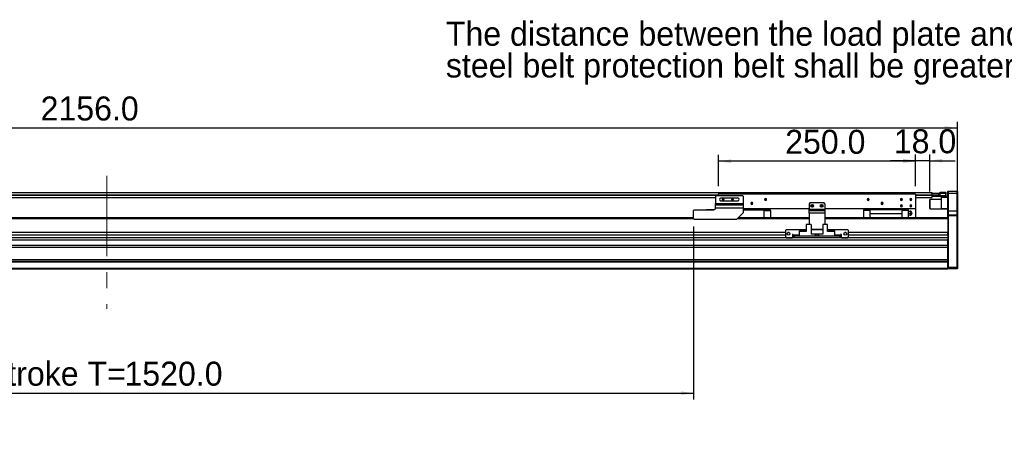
# Model space of a CAD drawing. Header units: millimetres. Extents: x 40 to 3320, y 40 to 2336.
# Tile 5 of 8: x 1166 to 2413, y 865 to 1389. Entities that reach past the tile are written whole.
import ezdxf

# ---------------------------------------------------------------- set-up
doc = ezdxf.new("R2010")
doc.units = ezdxf.units.MM
doc.header["$LTSCALE"] = 8
doc.linetypes.add('CENTERX2', pattern=[20.32, 12.7, -2.54, 2.54, -2.54])
doc.layers.add('DIMNS', color=7, linetype='Continuous')
doc.styles.add('SLDTEXTSTYLE8', font='txt')
doc.dimstyles.new('SLDDIMSTYLE0', dxfattribs={"dimtxt": 30.4, "dimasz": 16, "dimexe": 0, "dimexo": 0.0625, "dimgap": 7.6, "dimtad": 2, "dimdec": 1, "dimrnd": 1e-09, "dimzin": 4, "dimdsep": 46, "dimtxsty": 'SLDTEXTSTYLE8', "dimsah": 1, "dimcen": 0.09, "dimadec": 0, "dimazin": 1, "dimtfac": 1, "dimtdec": 1, "dimtofl": 0, "dimtmove": 0, "dimatfit": 3, "dimfxl": 0, "dimfrac": 2, "dimtolj": 1, "dimtzin": 12, "dimarcsym": 0})
doc.dimstyles.new('SLDDIMSTYLE1', dxfattribs={"dimtxt": 30.4, "dimasz": 16, "dimexe": 0, "dimexo": 0.0625, "dimgap": 7.6, "dimtad": 2, "dimdec": 1, "dimrnd": 1e-09, "dimzin": 4, "dimdsep": 46, "dimtxsty": 'SLDTEXTSTYLE8', "dimsah": 1, "dimcen": 0.09, "dimadec": 0, "dimazin": 1, "dimtfac": 1, "dimtdec": 1, "dimtmove": 0, "dimatfit": 0, "dimfxl": 0, "dimfrac": 2, "dimtolj": 1, "dimtzin": 12, "dimarcsym": 0})

# ---------------------------------------------------------------- blocks, each defined once
blk = doc.blocks.new('_D')
at = {"layer": 'DIMNS'}
for p, q in [((198, 1150.7), (198, 1260)), ((198, 1252), (2354, 1252)), ((2354, 1150.7), (2354, 1260))]:
    blk.add_line(p, q, dxfattribs=at)
for points in [[(198, 1252), (214, 1249.6), (214, 1254.4)], [(2354, 1252), (2338, 1254.4), (2338, 1249.6)]]:
    blk.add_solid(points, dxfattribs=at)
at = {"layer": 'DIMNS', "insert": (1192, 1291.9), "char_height": 30.4, "attachment_point": 1, "style": 'SLDTEXTSTYLE8'}
blk.add_mtext('2156.0', dxfattribs=at)
blk = doc.blocks.new('_D_3')
at = {"layer": 'DIMNS'}
for p, q in [((499.5, 1130.9), (499.5, 908.1)), ((2019.5, 1127.4), (2019.5, 908.1)), ((499.5, 916.1), (2019.5, 916.1))]:
    blk.add_line(p, q, dxfattribs=at)
for points in [[(499.5, 916.1), (515.5, 913.7), (515.5, 918.5)], [(2019.5, 916.1), (2003.5, 918.5), (2003.5, 913.7)]]:
    blk.add_solid(points, dxfattribs=at)
at = {"layer": 'DIMNS', "char_height": 30.4, "attachment_point": 1, "style": 'SLDTEXTSTYLE8'}
for s, insert in [('Stroke T=', (1122.7, 956)), ('1520.0', (1298.3, 956))]:
    blk.add_mtext(s, dxfattribs=dict(at, insert=insert))
blk = doc.blocks.new('_D_4')
at = {"layer": 'DIMNS'}
for p, q in [((2051, 1178.2), (2051, 1217.9)), ((2301, 1178.2), (2301, 1217.9)), ((2301, 1209.9), (2051, 1209.9))]:
    blk.add_line(p, q, dxfattribs=at)
for points in [[(2051, 1209.9), (2067, 1207.5), (2067, 1212.3)], [(2301, 1209.9), (2285, 1212.3), (2285, 1207.5)]]:
    blk.add_solid(points, dxfattribs=at)
at = {"layer": 'DIMNS', "insert": (2135.7, 1249.7), "char_height": 30.4, "attachment_point": 1, "style": 'SLDTEXTSTYLE8'}
blk.add_mtext('250.0', dxfattribs=at)
blk = doc.blocks.new('_D_5')
at = {"layer": 'DIMNS'}
for p, q in [((2301, 1210.6), (2269, 1210.6)), ((2301, 1178.2), (2301, 1218.6)), ((2319, 1210.6), (2301, 1210.6)), ((2319, 1171.4), (2319, 1218.6)), ((2319, 1210.6), (2351, 1210.6))]:
    blk.add_line(p, q, dxfattribs=at)
for points in [[(2301, 1210.6), (2285, 1213), (2285, 1208.2)], [(2319, 1210.6), (2335, 1208.2), (2335, 1213)]]:
    blk.add_solid(points, dxfattribs=at)
at = {"layer": 'DIMNS', "insert": (2273.4, 1250.4), "char_height": 30.4, "attachment_point": 1, "style": 'SLDTEXTSTYLE8'}
blk.add_mtext('18.0', dxfattribs=at)
blk = doc.blocks.new('SW_NOTE_5')
at = {"layer": 'DIMNS', "color": 0, "char_height": 30.4, "attachment_point": 1, "style": 'SLDTEXTSTYLE8'}
for s, insert in [('The distance between the load plate and the ', (-929.6, 55.4)), ('steel belt protection belt shall be greater than 4mm', (-929.6, 15.2))]:
    blk.add_mtext(s, dxfattribs=dict(at, insert=insert))

msp = doc.modelspace()

# ---------------------------------------------------------------- linework, layer by layer
at = {"color": 7, "linetype": 'Continuous', "lineweight": 25}
for p, q in [((230.95, 1170.39), (2321.95, 1170.39)), ((506.45, 1163.89), (2047.45, 1163.89)), ((2048.45, 1166.54), (2047.45, 1165.54)), ((2047.45, 1165.54), (2047.45, 1156.54)), ((2048.45, 1166.54), (2081.45, 1166.54)), ((2300.95, 1168.04), (2050.95, 1168.04)), ((2050.95, 1168.04), (2050.95, 1166.54)), ((2075.95, 1163.14), (2053.95, 1163.14)), ((2056.95, 1161.54), (2055.7, 1161.54)), ((2056.95, 1161.54), (2058.2, 1161.54)), ((2068.95, 1161.54), (2067.7, 1161.54)), ((2068.95, 1161.54), (2070.2, 1161.54)), ((2082.45, 1165.54), (2081.45, 1166.54)), ((2082.45, 1165.54), (2082.45, 1156.54)), ((2110.95, 1161.54), (2109.7, 1161.54)), ((2110.95, 1161.54), (2112.2, 1161.54)), ((2240.95, 1161.54), (2239.7, 1161.54)), ((2240.95, 1161.54), (2242.2, 1161.54)), ((2282.95, 1161.54), (2281.7, 1161.54)), ((2282.95, 1161.54), (2284.2, 1161.54)), ((2294.95, 1161.54), (2293.7, 1161.54)), ((2294.95, 1161.54), (2296.2, 1161.54)), ((2300.95, 1168.04), (2300.95, 1149.54)), ((2300.95, 1163.89), (2321.95, 1163.89)), ((2319.25, 1161.54), (2318.95, 1161.24)), ((2318.95, 1157.75), (2318.95, 1161.24)), ((2333.95, 1161.54), (2319.25, 1161.54)), ((2319.25, 1161.54), (2319.25, 1157.86)), ((2320.95, 1169.05), (2320.95, 1169.24)), ((2320.95, 1169.24), (2321.45, 1169.24)), ((2321.45, 1169.24), (2321.45, 1167.24)), ((2321.45, 1169.24), (2330.45, 1169.24)), ((2321.45, 1167.24), (2330.45, 1167.24)), ((2321.75, 1166.74), (2321.75, 1166.75)), ((2321.75, 1166.74), (2321.75, 1166.54)), ((2331.95, 1166.74), (2321.75, 1166.74)), ((2321.75, 1166.74), (2321.75, 1166.74)), ((2321.75, 1166.54), (2321.75, 1165.75)), ((2321.75, 1166.54), (2339.15, 1166.54)), ((2321.95, 1169.24), (2321.95, 1170.39)), ((2321.95, 1166.89), (2321.95, 1167.39)), ((2321.95, 1167.04), (2331.95, 1167.04)), ((2321.95, 1163.89), (2321.95, 1166.89)), ((2339.15, 1165.04), (2321.95, 1165.04)), ((2330.45, 1167.24), (2330.45, 1169.24)), ((2330.45, 1169.24), (2330.95, 1169.24)), ((2330.95, 1167.24), (2330.45, 1167.24)), ((2330.95, 1169.24), (2330.95, 1167.24)), ((2330.95, 1167.24), (2331.45, 1167.24)), ((2331.45, 1167.04), (2331.45, 1167.24)), ((2331.95, 1170.54), (2339.15, 1170.54)), ((2331.95, 1169.04), (2331.95, 1170.54)), ((2331.95, 1166.74), (2331.95, 1169.04)), ((2339.15, 1169.04), (2331.95, 1169.04)), ((2333.95, 1164.04), (2333.95, 1165.04)), ((2341.95, 1164.04), (2333.95, 1164.04)), ((2333.95, 1150.04), (2333.95, 1164.04)), ((2339.15, 1169.04), (2339.15, 1170.54)), ((2339.45, 1170.24), (2339.15, 1170.54)), ((2339.15, 1166.54), (2339.15, 1169.04)), ((2339.45, 1169.04), (2339.15, 1169.04)), ((2339.15, 1165.04), (2339.15, 1166.54)), ((2339.15, 1166.54), (2339.45, 1166.54)), ((2339.15, 1165.04), (2339.45, 1165.34)), ((2339.15, 1165.04), (2341.95, 1165.04)), ((2339.45, 1170.24), (2339.45, 1169.04)), ((2339.45, 1169.04), (2339.45, 1166.54)), ((2339.45, 1166.54), (2339.45, 1165.34)), ((2342.25, 1172.04), (2341.95, 1171.74)), ((2341.95, 1169.04), (2341.95, 1171.74)), ((2342.25, 1169.04), (2341.95, 1169.04)), ((2341.95, 1147.04), (2341.95, 1169.04)), ((2342.25, 1172.04), (2342.25, 1169.04)), ((2342.25, 1172.04), (2353.65, 1172.04)), ((2342.25, 1169.04), (2342.25, 1147.04)), ((2353.65, 1169.04), (2342.25, 1169.04)), ((2353.65, 1169.04), (2353.65, 1172.04)), ((2353.65, 1172.04), (2353.95, 1171.74)), ((2353.65, 1147.04), (2353.65, 1169.04)), ((2353.65, 1169.04), (2353.95, 1169.04)), ((2353.95, 1171.74), (2353.95, 1169.04)), ((2353.95, 1169.04), (2353.95, 1147.04)), ((2020.45, 1148.54), (2019.45, 1147.54)), ((2020.45, 1148.54), (2045.45, 1148.54)), ((2036.25, 1148.74), (2036.05, 1148.54)), ((2036.25, 1148.74), (2046.32, 1148.74)), ((2036.25, 1148.74), (2036.25, 1148.54)), ((2047.45, 1156.54), (2082.45, 1156.54)), ((2047.45, 1154.55), (2047.45, 1156.54)), ((2047.45, 1154.55), (2082.45, 1154.55)), ((2047.45, 1150.56), (2047.45, 1154.55)), ((2047.45, 1150.56), (2047.45, 1150.54)), ((2082.45, 1150.56), (2047.45, 1150.56)), ((2053.95, 1159.94), (2075.95, 1159.94)), ((2082.45, 1156.54), (2082.45, 1154.55)), ((2082.45, 1154.55), (2082.45, 1150.56)), ((2082.45, 1150.56), (2082.45, 1144.54)), ((2165.95, 1149.54), (2082.45, 1149.54)), ((2082.45, 1148.54), (2108.7, 1148.54)), ((2093.45, 1156.54), (2092.2, 1156.54)), ((2093.45, 1156.54), (2094.7, 1156.54)), ((2108.7, 1148.54), (2108.7, 1149.54)), ((2108.7, 1148.54), (2108.7, 1138.04)), ((2116.95, 1148.44), (2108.7, 1148.44)), ((2116.95, 1147.49), (2116.95, 1148.44)), ((2166.95, 1157.04), (2165.95, 1156.04)), ((2165.95, 1156.04), (2165.95, 1149.04)), ((2165.95, 1149.04), (2185.95, 1149.04)), ((2165.95, 1147.54), (2165.95, 1149.04)), ((2184.95, 1157.04), (2166.95, 1157.04)), ((2169.95, 1153.54), (2168.7, 1153.54)), ((2169.95, 1153.54), (2171.2, 1153.54)), ((2181.95, 1153.54), (2180.7, 1153.54)), ((2181.95, 1153.54), (2183.2, 1153.54)), ((2185.95, 1156.04), (2184.95, 1157.04)), ((2185.95, 1156.04), (2185.95, 1149.04)), ((2300.95, 1149.54), (2185.95, 1149.54)), ((2185.95, 1149.04), (2185.95, 1147.54)), ((2243.2, 1148.44), (2234.95, 1148.44)), ((2234.95, 1148.44), (2234.95, 1147.49)), ((2243.2, 1149.54), (2243.2, 1148.54)), ((2283.7, 1148.54), (2243.2, 1148.54)), ((2243.2, 1148.54), (2243.2, 1143.54)), ((2258.45, 1156.54), (2257.2, 1156.54)), ((2258.45, 1156.54), (2259.7, 1156.54)), ((2282.95, 1153.54), (2281.7, 1153.54)), ((2282.95, 1153.54), (2284.2, 1153.54)), ((2283.7, 1148.54), (2283.7, 1149.54)), ((2283.7, 1148.54), (2283.7, 1143.54)), ((2291.95, 1148.44), (2283.7, 1148.44)), ((2291.95, 1147.49), (2291.95, 1148.44)), ((2294.95, 1153.54), (2293.7, 1153.54)), ((2294.95, 1153.54), (2296.2, 1153.54)), ((2300.95, 1149.54), (2300.95, 1138.04)), ((2318.95, 1149.84), (2318.95, 1157.75)), ((2318.95, 1149.84), (2319.25, 1149.54)), ((2319.25, 1157.86), (2319.25, 1149.54)), ((2319.25, 1149.54), (2333.95, 1149.54)), ((2333.95, 1150.04), (2341.95, 1150.04)), ((2333.95, 1149.04), (2333.95, 1150.04)), ((2341.95, 1149.04), (2333.95, 1149.04)), ((2019.45, 1138.04), (385.95, 1138.04)), ((2019.45, 1137.54), (2019.45, 1147.54)), ((2019.45, 1137.54), (2020.45, 1136.54)), ((2020.45, 1136.54), (2074.45, 1136.54)), ((2074.45, 1136.54), (2082.45, 1144.54)), ((2165.95, 1138.04), (2075.95, 1138.04)), ((2108.7, 1147.49), (2116.95, 1147.49)), ((2116.95, 1147.49), (2116.95, 1138.04)), ((2165.95, 1147.54), (2185.95, 1147.54)), ((2165.95, 1144.04), (2165.95, 1147.54)), ((2165.95, 1144.04), (2165.95, 1129.94)), ((2185.95, 1144.04), (2165.95, 1144.04)), ((2185.95, 1147.54), (2185.95, 1144.04)), ((2185.95, 1144.04), (2185.95, 1129.94)), ((2341.95, 1138.04), (2185.95, 1138.04)), ((2243.2, 1147.49), (2234.95, 1147.49)), ((2234.95, 1147.49), (2234.95, 1138.04)), ((2243.2, 1143.54), (2283.7, 1143.54)), ((2243.2, 1143.54), (2243.2, 1143.24)), ((2283.7, 1143.24), (2243.2, 1143.24)), ((2243.2, 1143.24), (2243.2, 1138.04)), ((2291.95, 1147.49), (2283.7, 1147.49)), ((2283.7, 1143.24), (2283.7, 1143.54)), ((2283.7, 1143.24), (2283.7, 1138.04)), ((2291.95, 1138.04), (2291.95, 1147.49)), ((2291.95, 1146.54), (2294.27, 1146.54)), ((2291.95, 1144.04), (2294.27, 1144.04)), ((2294.27, 1141.54), (2291.95, 1141.54)), ((2342.25, 1147.04), (2341.95, 1147.04)), ((2341.95, 1141.74), (2341.95, 1147.04)), ((2342.25, 1142.04), (2341.95, 1141.74)), ((2341.95, 1140.54), (2341.95, 1141.74)), ((2341.95, 1137.76), (2341.95, 1140.54)), ((2342.25, 1140.54), (2341.95, 1140.54)), ((2341.95, 1137.76), (2341.95, 1137.04)), ((2341.95, 1137.04), (2341.95, 1119.59)), ((2342.25, 1147.04), (2342.25, 1142.04)), ((2342.25, 1147.04), (2353.65, 1147.04)), ((2342.25, 1142.04), (2342.25, 1140.54)), ((2342.25, 1142.04), (2353.65, 1142.04)), ((2342.25, 1140.54), (2342.25, 1075.54)), ((2353.65, 1140.54), (2342.25, 1140.54)), ((2353.65, 1142.04), (2353.65, 1147.04)), ((2353.95, 1147.04), (2353.65, 1147.04)), ((2353.65, 1140.54), (2353.65, 1142.04)), ((2353.95, 1141.74), (2353.65, 1142.04)), ((2353.65, 1075.54), (2353.65, 1140.54)), ((2353.95, 1140.54), (2353.65, 1140.54)), ((2353.95, 1147.04), (2353.95, 1141.74)), ((2353.95, 1141.74), (2353.95, 1140.54)), ((2353.95, 1140.54), (2353.95, 1075.67)), ((2162.45, 1129.94), (2162.45, 1121.04)), ((2168.45, 1129.94), (2162.45, 1129.94)), ((2168.45, 1129.94), (2168.45, 1117.54)), ((2183.45, 1123.54), (2168.45, 1123.54)), ((2183.45, 1129.94), (2183.45, 1117.54)), ((2189.45, 1129.94), (2183.45, 1129.94)), ((2189.45, 1121.04), (2189.45, 1129.94)), ((2341.95, 1112.67), (209.95, 1112.67)), ((2135.95, 1119.59), (415.95, 1119.59)), ((2135.95, 1116.19), (415.95, 1116.19)), ((2136.95, 1123.04), (2135.95, 1122.04)), ((2135.95, 1122.04), (2135.95, 1114.04)), ((2135.95, 1114.04), (2136.95, 1113.04)), ((2162.45, 1123.04), (2136.95, 1123.04)), ((2136.95, 1113.04), (2144.95, 1113.04)), ((2140.66, 1119.59), (2139.25, 1119.59)), ((2145.95, 1117.04), (2144.95, 1117.04)), ((2144.95, 1117.04), (2144.95, 1113.04)), ((2145.95, 1116.19), (2144.95, 1116.19)), ((2145.95, 1116.04), (2145.95, 1117.04)), ((2145.95, 1116.04), (2145.95, 1115.04)), ((2145.95, 1113.04), (2145.95, 1115.04)), ((2145.95, 1115.04), (2146.95, 1115.04)), ((2146.95, 1113.04), (2145.95, 1113.04)), ((2146.95, 1115.04), (2146.95, 1113.04)), ((2204.95, 1115.04), (2146.95, 1115.04)), ((2204.95, 1113.04), (2146.95, 1113.04)), ((2153.25, 1121.54), (2161.05, 1121.54)), ((2153.25, 1121.54), (2153.25, 1121.04)), ((2153.25, 1121.04), (2153.25, 1115.04)), ((2162.45, 1121.04), (2153.25, 1121.04)), ((2161.55, 1121.04), (2161.05, 1121.54)), ((2183.45, 1123.04), (2168.45, 1123.04)), ((2173.95, 1117.54), (2168.45, 1117.54)), ((2173.95, 1115.04), (2173.95, 1117.54)), ((2175.95, 1117.54), (2173.95, 1117.54)), ((2175.95, 1117.54), (2175.95, 1115.04)), ((2177.95, 1117.54), (2175.95, 1117.54)), ((2177.95, 1117.54), (2177.95, 1115.04)), ((2183.45, 1117.54), (2177.95, 1117.54)), ((2214.95, 1123.04), (2189.45, 1123.04)), ((2198.65, 1121.04), (2189.45, 1121.04)), ((2190.85, 1121.54), (2190.35, 1121.04)), ((2190.85, 1121.54), (2198.65, 1121.54)), ((2198.65, 1121.04), (2198.65, 1121.54)), ((2198.65, 1115.04), (2198.65, 1121.04)), ((2204.95, 1113.04), (2204.95, 1115.04)), ((2204.95, 1115.04), (2205.95, 1115.04)), ((2205.95, 1113.04), (2204.95, 1113.04)), ((2206.95, 1117.04), (2205.95, 1117.04)), ((2205.95, 1117.04), (2205.95, 1116.04)), ((2206.95, 1116.19), (2205.95, 1116.19)), ((2205.95, 1115.04), (2205.95, 1116.04)), ((2205.95, 1115.04), (2205.95, 1113.04)), ((2206.95, 1113.04), (2206.95, 1117.04)), ((2206.95, 1113.04), (2214.95, 1113.04)), ((2212.66, 1119.59), (2211.25, 1119.59)), ((2215.95, 1122.04), (2214.95, 1123.04)), ((2214.95, 1113.04), (2215.95, 1114.04)), ((2215.95, 1114.04), (2215.95, 1122.04)), ((2341.95, 1119.59), (2215.95, 1119.59)), ((2341.95, 1116.19), (2215.95, 1116.19)), ((2341.95, 1116.19), (2341.95, 1119.59)), ((2341.95, 1116.19), (2341.95, 1112.67)), ((2341.95, 1112.67), (2341.95, 1111.36)), ((2341.95, 1075.67), (2341.95, 1111.36)), ((2341.95, 1110.07), (209.95, 1110.07)), ((2341.95, 1103.14), (209.95, 1103.14)), ((2341.95, 1100.55), (209.95, 1100.55)), ((2341.95, 1085.04), (209.95, 1085.04)), ((2341.95, 1083.04), (209.95, 1083.04)), ((2341.95, 1082.04), (209.95, 1082.04)), ((2341.95, 1074.04), (209.95, 1074.04)), ((2341.95, 1075.47), (2341.95, 1075.67)), ((2341.95, 1075.67), (2342.25, 1075.54)), ((2341.95, 1075.47), (2341.95, 1074.04)), ((2341.95, 1074.04), (2341.95, 1073.04)), ((2341.95, 1073.84), (2342.25, 1073.54)), ((2342.25, 1075.54), (2342.25, 1073.54)), ((2342.25, 1075.54), (2353.65, 1075.54)), ((2353.65, 1073.54), (2342.25, 1073.54)), ((2353.95, 1075.67), (2353.65, 1075.54)), ((2353.65, 1073.54), (2353.65, 1075.54)), ((2353.95, 1073.84), (2353.65, 1073.54)), ((2353.95, 1075.67), (2353.95, 1073.84)), ((2341.95, 1073.04), (209.95, 1073.04))]:
    msp.add_line(p, q, dxfattribs=at)
at = {"color": 8, "linetype": 'Continuous', "lineweight": 25}
for p, q in [((500.95, 1167.39), (2050.95, 1167.39)), ((500.95, 1166.89), (2050.95, 1166.89)), ((2300.95, 1167.39), (2321.95, 1167.39)), ((2300.95, 1166.89), (2321.95, 1166.89)), ((2321.73, 1166.54), (2321.75, 1166.54)), ((2019.95, 1137.04), (385.95, 1137.04)), ((2165.95, 1137.04), (2074.95, 1137.04)), ((2341.95, 1137.04), (2185.95, 1137.04)), ((2153.25, 1116.04), (2145.95, 1116.04)), ((2205.95, 1116.04), (2198.65, 1116.04))]:
    msp.add_line(p, q, dxfattribs=at)
at = {"color": 7, "linetype": 'Continuous', "lineweight": 25}
for centre in [(2169.95, 1153.54), (2181.95, 1153.54), (2139.95, 1118.04), (2211.95, 1118.04)]:
    msp.add_circle(centre, 1.7, dxfattribs=at)
for centre, radius, start, end in [((2053.95, 1161.54), 1.6, 90, 270), ((2056.95, 1161.54), 1.25, 0, 180), ((2056.95, 1161.54), 1.25, 180, 0), ((2068.95, 1161.54), 1.25, 0, 180), ((2068.95, 1161.54), 1.25, 180, 0), ((2075.95, 1161.54), 1.6, 270, 90), ((2110.95, 1161.54), 1.25, 0, 180), ((2110.95, 1161.54), 1.25, 180, 0), ((2240.95, 1161.54), 1.25, 0, 180), ((2240.95, 1161.54), 1.25, 180, 0), ((2282.95, 1161.54), 1.25, 0, 180), ((2282.95, 1161.54), 1.25, 180, 0), ((2294.95, 1161.54), 1.25, 0, 180), ((2294.95, 1161.54), 1.25, 180, 0), ((2045.45, 1150.54), 2, 270, 0), ((2093.45, 1156.54), 1.25, 0, 180), ((2093.45, 1156.54), 1.25, 180, 0), ((2169.95, 1153.54), 1.25, 0, 180), ((2169.95, 1153.54), 1.25, 180, 0), ((2181.95, 1153.54), 1.25, 0, 180), ((2181.95, 1153.54), 1.25, 180, 0), ((2258.45, 1156.54), 1.25, 0, 180), ((2258.45, 1156.54), 1.25, 180, 0), ((2282.95, 1153.54), 1.25, 0, 180), ((2282.95, 1153.54), 1.25, 180, 0), ((2294.95, 1153.54), 1.25, 0, 180), ((2294.95, 1153.54), 1.25, 180, 0), ((2293.45, 1144.04), 3, 9.9092, 56.43308), ((2293.45, 1144.04), 3, 303.54248, 350.11805), ((2296.35, 1144.04), 0.25, 270, 68.68077)]:
    msp.add_arc(centre, radius, start, end, dxfattribs=at)
for points, knots in [([(2294.27, 1146.54), (2294.39, 1146.47), (2294.63, 1146.33), (2294.9, 1146.03), (2295.07, 1145.67), (2295.13, 1145.29), (2295.07, 1144.92), (2294.9, 1144.56), (2294.63, 1144.26), (2294.39, 1144.11), (2294.27, 1144.04)], [0, 0, 0, 0, 0.1248075, 0.2498607, 0.374966, 0.4999441, 0.6246709, 0.7496045, 0.8747095, 1, 1, 1, 1]), ([(2295.11, 1146.54), (2295.11, 1146.54), (2295.13, 1146.54), (2295.06, 1146.54), (2294.9, 1146.54), (2294.63, 1146.54), (2294.39, 1146.54), (2294.27, 1146.54)], [0, 0, 0, 0, 0.00208712, 0.25099378, 0.50030967, 0.74997118, 1, 1, 1, 1]), ([(2294.27, 1144.04), (2294.39, 1143.97), (2294.63, 1143.83), (2294.9, 1143.53), (2295.07, 1143.17), (2295.13, 1142.79), (2295.07, 1142.42), (2294.9, 1142.06), (2294.63, 1141.76), (2294.39, 1141.61), (2294.27, 1141.54)], [0, 0, 0, 0, 0.1248077, 0.2498608, 0.3749661, 0.4999432, 0.6246713, 0.7496036, 0.8747093, 1, 1, 1, 1]), ([(2294.27, 1141.54), (2294.39, 1141.54), (2294.63, 1141.54), (2294.9, 1141.54), (2295.08, 1141.54), (2295.1, 1141.54), (2295.11, 1141.54)], [0, 0, 0, 0, 0.2502574, 0.5010082, 0.7518622, 1, 1, 1, 1]), ([(2296.44, 1143.81), (2296.44, 1143.81), (2296.44, 1143.82), (2296.44, 1143.88), (2296.44, 1143.95), (2296.44, 1144.04), (2296.44, 1144.14), (2296.44, 1144.21), (2296.44, 1144.27), (2296.44, 1144.27), (2296.44, 1144.28)], [0, 0, 0, 0, 0.1253667, 0.2500082, 0.3748832, 0.4997413, 0.624392, 0.7497235, 0.8748315, 1, 1, 1, 1])]:
    msp.add_open_spline(points, degree=3, knots=knots, dxfattribs=at)
at = {"layer": 'DIMNS', "linetype": 'CENTERX2', "lineweight": 18}
msp.add_line((1275.95, 1191.34), (1275.95, 1023.04), dxfattribs=at)

# ---------------------------------------------------------------- block references
at = {"layer": 'DIMNS'}
msp.add_blockref('SW_NOTE_5', (2635.26, 1331.14), dxfattribs=at)

# ---------------------------------------------------------------- dimensions: what is measured, and where the dimension line sits
for base, p1, p2, dimstyle, picture, middle in [((2353.95, 1252.04), (197.95, 1140.54), (2353.95, 1140.54), 'SLDDIMSTYLE0', '_D', (1251.44, 1252.04)), ((2050.95, 1209.85), (2300.95, 1168.04), (2050.95, 1168.04), 'SLDDIMSTYLE0', '_D_4', (2184.14, 1209.85)), ((2300.95, 1210.56), (2318.95, 1161.24), (2300.95, 1168.04), 'SLDDIMSTYLE1', '_D_5', (2310.85, 1210.56))]:
    dim = msp.add_linear_dim(base=base, p1=p1, p2=p2, dimstyle=dimstyle, dxfattribs=at)
    dim.commit()
    dim.dimension.update_dxf_attribs({"geometry": picture, "text_midpoint": middle, "dimtype": 160})
dim = msp.add_linear_dim(base=(2019.45, 916.08), p1=(499.45, 1141.04), p2=(2019.45, 1137.54), angle=0, text='Stroke T=<>', dimstyle='SLDDIMSTYLE0', dxfattribs=at)
dim.commit()
dim.dimension.update_dxf_attribs({"geometry": '_D_3', "text_midpoint": (1269.95, 916.08), "dimtype": 160})

doc.saveas('drawing.dxf')
